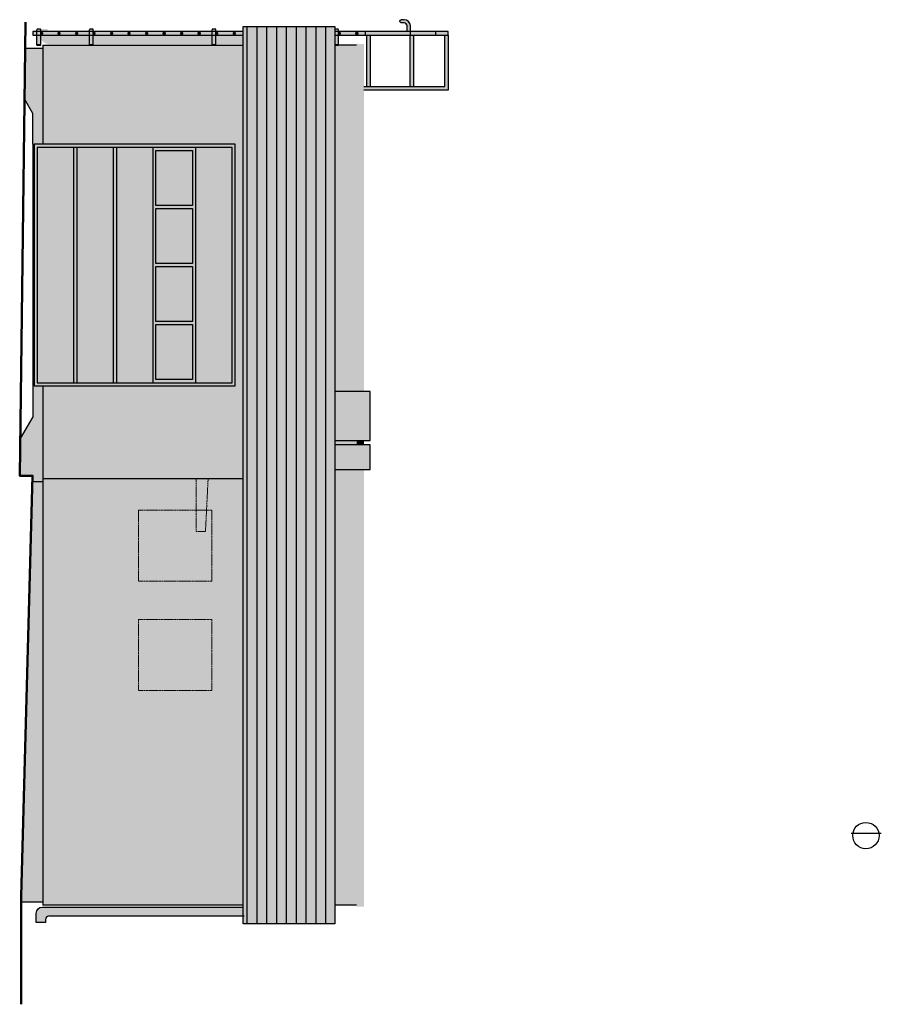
# Model space of a CAD drawing. Header units: centimetres. Extents: x 25511 to 42070, y 833 to 13367.
# Tile 2 of 59: x 27698 to 29090, y 4238 to 5829. Entities that reach past the tile are written whole.
import ezdxf

# ---------------------------------------------------------------- set-up
doc = ezdxf.new("R2010")
doc.units = ezdxf.units.CM
doc.header["$LTSCALE"] = 0.1
doc.set_wipeout_variables(frame=1)
doc.linetypes.add('DASHED2', pattern=[9.525, 6.35, -3.175])
doc.layers.add('A-ELEWACJE', color=253, linetype='Continuous')
doc.layers.add('A-Elewacje_wypełnienia', color=253, linetype='Continuous')
doc.layers.add('A-Wyburzenia', color=253, linetype='DASHED2', lineweight=0)
doc.layers.add('Elospr', color=32, linetype='Continuous', lineweight=30)

# ---------------------------------------------------------------- blocks, each defined once
blk = doc.blocks.new('*U261')
for p, q in [((-11, 0), (11, 0)), ((-14, -25), (-14, -3)), ((11, -28), (-11, -28)), ((14, -3), (14, -25)), ((189, -311), (-59.5, -311)), ((-14, -308), (-14, -286)), ((-11, -283), (11, -283)), ((11, -311), (-11, -311)), ((14, -286), (14, -308)), ((184, -311), (184, -371)), ((189, -371), (189, -311)), ((-69.5, -321), (-69.5, -361)), ((189, -371), (-59.5, -371)), ((-14, -591), (-14, -569)), ((-11, -566), (11, -566)), ((11, -594), (-11, -594)), ((14, -569), (14, -591)), ((-14, -874), (-14, -852)), ((-11, -849), (11, -849)), ((11, -877), (-11, -877)), ((14, -852), (14, -874)), ((-14, -1157), (-14, -1135)), ((-11, -1132), (11, -1132)), ((11, -1160), (-11, -1160)), ((14, -1135), (14, -1157)), ((-14, -1440), (-14, -1418)), ((-11, -1415), (11, -1415)), ((14, -1418), (14, -1440)), ((11, -1443), (-11, -1443)), ((-14, -1723), (-14, -1701)), ((-11, -1698), (11, -1698)), ((11, -1726), (-11, -1726)), ((14, -1701), (14, -1723)), ((-14, -2006), (-14, -1984)), ((-11, -1981), (11, -1981)), ((11, -2009), (-11, -2009)), ((14, -1984), (14, -2006)), ((-69.5, -2302), (-69.5, -2342)), ((189, -2292), (-59.5, -2292)), ((189, -2352), (-59.5, -2352)), ((-14, -2289), (-14, -2267)), ((-11, -2264), (11, -2264)), ((11, -2292), (-11, -2292)), ((14, -2267), (14, -2289)), ((184, -2292), (184, -2352)), ((189, -2352), (189, -2292)), ((-14, -2572), (-14, -2550)), ((-11, -2547), (11, -2547)), ((11, -2575), (-11, -2575)), ((14, -2550), (14, -2572)), ((-14, -2855), (-14, -2833)), ((-11, -2830), (11, -2830)), ((11, -2858), (-11, -2858)), ((14, -2833), (14, -2855)), ((-14, -3138), (-14, -3116)), ((-11, -3113), (11, -3113)), ((11, -3141), (-11, -3141)), ((14, -3116), (14, -3138)), ((-14, -3421), (-14, -3399)), ((-11, -3396), (11, -3396)), ((11, -3424), (-11, -3424)), ((14, -3399), (14, -3421)), ((-14, -3704), (-14, -3682)), ((-11, -3679), (11, -3679)), ((11, -3707), (-11, -3707)), ((14, -3682), (14, -3704)), ((-14, -3987), (-14, -3965)), ((-11, -3962), (11, -3962)), ((14, -3965), (14, -3987)), ((11, -3990), (-11, -3990)), ((-69.5, -4283), (-69.5, -4323)), ((189, -4273), (-59.5, -4273)), ((-14, -4270), (-14, -4248)), ((-11, -4245), (11, -4245)), ((11, -4273), (-11, -4273)), ((14, -4248), (14, -4270)), ((184, -4273), (184, -4333)), ((189, -4333), (189, -4273)), ((189, -4333), (-59.5, -4333)), ((-14, -4553), (-14, -4531)), ((-11, -4528), (11, -4528)), ((11, -4556), (-11, -4556)), ((14, -4531), (14, -4553)), ((-14, -4836), (-14, -4814)), ((-11, -4811), (11, -4811)), ((11, -4839), (-11, -4839)), ((14, -4814), (14, -4836)), ((-69.5, -5132), (-69.5, -5172)), ((189, -5122), (-59.5, -5122)), ((189, -5182), (-59.5, -5182)), ((-14, -5119), (-14, -5097)), ((-14, -5119), (-14, -5097)), ((-11, -5094), (11, -5094)), ((-11, -5094), (11, -5094)), ((11, -5122), (-11, -5122)), ((11, -5122), (-11, -5122)), ((14, -5097), (14, -5119)), ((14, -5097), (14, -5119)), ((184, -5122), (184, -5182)), ((189, -5182), (189, -5122))]:
    blk.add_line(p, q)
blk.add_lwpolyline([(29, 1260), (-29, 1260), (-29, -580), (29, -580), (29, 1260)])
blk.add_lwpolyline([(-29, -5249.5), (29, -5249.5), (29, 127.5), (-29, 127.5)], close=True)
for centre, radius, start, end in [((-11, -3), 3, 90, 180), ((11, -3), 3, 360, 90), ((-11, -25), 3, 180, 270), ((11, -25), 3, 270, 0), ((-59.5, -321), 10, 90, 180), ((-11, -286), 3, 90, 180), ((-11, -308), 3, 180, 270), ((11, -286), 3, 0, 90), ((11, -308), 3, 270, 0), ((-59.5, -361), 10, 180, 270), ((-11, -569), 3, 90, 180), ((-11, -591), 3, 180, 270), ((11, -569), 3, 0, 90), ((11, -591), 3, 270, 0), ((-11, -852), 3, 90, 180), ((-11, -874), 3, 180, 270), ((11, -852), 3, 0, 90), ((11, -874), 3, 270, 0), ((-11, -1135), 3, 90, 180), ((-11, -1157), 3, 180, 270), ((11, -1135), 3, 0, 90), ((11, -1157), 3, 270, 0), ((-11, -1418), 3, 90, 180), ((11, -1418), 3, 0, 90), ((-11, -1440), 3, 180, 270), ((11, -1440), 3, 270, 0), ((-11, -1701), 3, 90, 180), ((-11, -1723), 3, 180, 270), ((11, -1701), 3, 0, 90), ((11, -1723), 3, 270, 0), ((-11, -1984), 3, 90, 180), ((-11, -2006), 3, 180, 270), ((11, -1984), 3, 0, 90), ((11, -2006), 3, 270, 0), ((-59.5, -2302), 10, 90, 180), ((-59.5, -2342), 10, 180, 270), ((-11, -2267), 3, 90, 180), ((-11, -2289), 3, 180, 270), ((11, -2267), 3, 0, 90), ((11, -2289), 3, 270, 0), ((-11, -2550), 3, 90, 180), ((-11, -2572), 3, 180, 270), ((11, -2550), 3, 0, 90), ((11, -2572), 3, 270, 0), ((-11, -2833), 3, 90, 180), ((-11, -2855), 3, 180, 270), ((11, -2833), 3, 0, 90), ((11, -2855), 3, 270, 0), ((-11, -3116), 3, 90, 180), ((-11, -3138), 3, 180, 270), ((11, -3116), 3, 0, 90), ((11, -3138), 3, 270, 0), ((-11, -3399), 3, 90, 180), ((-11, -3421), 3, 180, 270), ((11, -3399), 3, 0, 90), ((11, -3421), 3, 270, 0), ((-11, -3682), 3, 90, 180), ((-11, -3704), 3, 180, 270), ((11, -3682), 3, 0, 90), ((11, -3704), 3, 270, 0), ((-11, -3965), 3, 90, 180), ((11, -3965), 3, 0, 90), ((-11, -3987), 3, 180, 270), ((11, -3987), 3, 270, 0), ((-59.5, -4283), 10, 90, 180), ((-11, -4248), 3, 90, 180), ((-11, -4270), 3, 180, 270), ((11, -4248), 3, 0, 90), ((11, -4270), 3, 270, 0), ((-59.5, -4323), 10, 180, 270), ((-11, -4531), 3, 90, 180), ((-11, -4553), 3, 180, 270), ((11, -4531), 3, 0, 90), ((11, -4553), 3, 270, 0), ((-11, -4814), 3, 90, 180), ((-11, -4836), 3, 180, 270), ((11, -4814), 3, 0, 90), ((11, -4836), 3, 270, 0), ((-59.5, -5132), 10, 90, 180), ((-59.5, -5172), 10, 180, 270), ((-11, -5097), 3, 90, 180), ((-11, -5097), 3, 90, 180), ((-11, -5119), 3, 180, 270), ((-11, -5119), 3, 180, 270), ((11, -5097), 3, 0, 90), ((11, -5097), 3, 0, 90), ((11, -5119), 3, 270, 0), ((11, -5119), 3, 270, 0)]:
    blk.add_arc(centre, radius, start, end)
blk = doc.blocks.new('A$7E831C72303A3')
for p, q in [((-5.8, 0), (-94.5, 0)), ((-94.5, 0), (-94.5, -136.3)), ((-88.7, -136.3), (-88.7, -5.8)), ((-88.7, -5.8), (-5.8, -5.8)), ((-5.8, -56), (-88.7, -56)), ((-88.7, -61.8), (-5.8, -61.8)), ((-5.8, -126), (-88.7, -126)), ((-88.7, -131.8), (-5.8, -131.8))]:
    blk.add_line(p, q)

msp = doc.modelspace()

# ---------------------------------------------------------------- hatches: boundary and pattern name
at = {"layer": 'A-Elewacje_wypełnienia', "true_color": 0x383e42, "transparency": 33554636}
h = msp.add_hatch(color=250, dxfattribs=at)
h.dxf.hatch_style = 1
h.paths.add_polyline_path([(28313.714, 5828.364), (28314.542, 5828.604), (28319.542, 5828.604, -0.38916643), (28329.542, 5818.604), (28329.542, 5809.404), (28324.542, 5809.404), (28324.542, 5818.479, 0.3796571), (28319.417, 5823.604), (28314.542, 5823.604), (28313.714, 5823.845)])
h.paths.add_polyline_path([(28207.392, 5809.404), (28207.392, 5812.454, -0.41421356), (28208.392, 5813.454), (28212.392, 5813.454, -0.41421356), (28213.392, 5812.454), (28213.392, 5809.404)])
h.paths.add_polyline_path([(28009.292, 5809.404), (28009.292, 5812.454, -0.41421356), (28010.292, 5813.454), (28014.292, 5813.454, -0.41421356), (28015.292, 5812.454), (28015.292, 5809.404)])
h = msp.add_hatch(color=250, dxfattribs=at)
h.dxf.hatch_style = 1
h.paths.add_polyline_path([(28390.814, 5803.604), (28390.814, 5714.918), (28254.542, 5714.918), (28254.542, 5720.718), (28385.014, 5720.718), (28385.014, 5803.604)])
h.paths.add_polyline_path([(28386.714, 5809.4), (28390.814, 5809.4), (28390.814, 5803.604), (28370.492, 5803.604), (28370.492, 5809.4), (28380.714, 5809.4)])
h.paths.add_polyline_path([(28346.794, 5809.4), (28370.492, 5809.4), (28370.492, 5803.604), (28329.542, 5803.604), (28329.542, 5803.604), (28329.542, 5809.4)])
h.paths.add_polyline_path([(28334.814, 5720.718), (28329.014, 5720.718), (28329.014, 5803.604), (28334.814, 5803.604)])
h.paths.add_polyline_path([(28309.714, 5809.4), (28329.542, 5809.4), (28329.542, 5803.604), (28257.242, 5803.705), (28257.242, 5809.4), (28303.714, 5809.4)])
h.paths.add_polyline_path([(28264.814, 5720.718), (28259.014, 5720.718), (28259.014, 5803.604), (28264.814, 5803.604)])
h.paths.add_polyline_path([(28232.714, 5809.4), (28257.242, 5809.4), (28257.242, 5803.604), (28213.392, 5803.604), (28213.392, 5805.404, 0.41421356), (28213.692, 5805.104), (28215.892, 5805.104, 0.41421356), (28216.192, 5805.404), (28216.192, 5807.604, 0.41421356), (28215.892, 5807.904), (28213.692, 5807.904, 0.41421356), (28213.392, 5807.604), (28213.392, 5809.4), (28226.714, 5809.4)])
h.paths.add_polyline_path([(28244.492, 5805.404, -0.41421356), (28244.192, 5805.104), (28241.992, 5805.104, -0.41421356), (28241.692, 5805.404), (28241.692, 5807.604, -0.41421356), (28241.992, 5807.904), (28244.192, 5807.904, -0.41421356), (28244.492, 5807.604)], flags=16)
h.paths.add_polyline_path([(28244.492, 5807.604), (28244.492, 5805.404, -0.41421356), (28244.192, 5805.104), (28241.992, 5805.104, -0.41421356), (28241.692, 5805.404), (28241.692, 5807.604, -0.41421356), (28241.992, 5807.904), (28244.192, 5807.904, -0.41421356)])
h.paths.add_polyline_path([(28213.692, 5807.904), (28215.892, 5807.904, -0.41421356), (28216.192, 5807.604), (28216.192, 5805.404, -0.41421356), (28215.892, 5805.104), (28213.692, 5805.104, -0.41421356), (28213.392, 5805.404), (28213.392, 5807.604, -0.41421356)])
h.paths.add_polyline_path([(28213.392, 5809.4), (28213.392, 5807.604), (28213.392, 5805.404), (28213.392, 5803.604), (28207.392, 5803.604), (28207.392, 5809.4)])
h.paths.add_polyline_path([(28207.392, 5788.102), (28207.392, 5803.604), (28213.392, 5803.604), (28213.392, 5788.102)])
h.paths.add_polyline_path([(28206.814, 5809.4), (28206.814, 5803.604), (28186.492, 5803.604), (28186.492, 5805.104), (28187.592, 5805.104, 0.41421356), (28187.892, 5805.404), (28187.892, 5807.604, 0.41421356), (28187.592, 5807.904), (28186.492, 5807.904), (28186.492, 5809.4)])
h.paths.add_polyline_path([(28207.392, 5809.4), (28207.392, 5803.604), (28206.814, 5803.604), (28206.814, 5809.4)])
h.paths.add_polyline_path([(27974.137, 5809.4), (28155.714, 5809.4), (28186.492, 5809.4), (28186.492, 5807.904), (28185.392, 5807.904, 0.41421356), (28185.092, 5807.604), (28185.092, 5805.404, 0.41421356), (28185.392, 5805.104), (28186.492, 5805.104), (28186.492, 5803.604), (27719.542, 5803.604), (27719.542, 5809.404), (27974.137, 5809.404)])
h.paths.add_polyline_path([(28159.292, 5805.104, 0.41421356), (28159.592, 5805.404), (28159.592, 5807.604, 0.41421356), (28159.292, 5807.904), (28157.092, 5807.904, 0.41421356), (28156.792, 5807.604), (28156.792, 5805.404, 0.41421356), (28157.092, 5805.104)], flags=16)
h.paths.add_polyline_path([(28074.392, 5805.104, 0.41421356), (28074.692, 5805.404), (28074.692, 5807.604, 0.41421356), (28074.392, 5807.904), (28072.192, 5807.904, 0.41421356), (28071.892, 5807.604), (28071.892, 5805.404, 0.41421356), (28072.192, 5805.104)], flags=16)
h.paths.add_polyline_path([(28130.992, 5805.104, 0.41421356), (28131.292, 5805.404), (28131.292, 5807.604, 0.41421356), (28130.992, 5807.904), (28128.792, 5807.904, 0.41421356), (28128.492, 5807.604), (28128.492, 5805.404, 0.41421356), (28128.792, 5805.104)], flags=16)
h.paths.add_polyline_path([(28102.692, 5805.104, 0.41421356), (28102.992, 5805.404), (28102.992, 5807.604, 0.41421356), (28102.692, 5807.904), (28100.492, 5807.904, 0.41421356), (28100.192, 5807.604), (28100.192, 5805.404, 0.41421356), (28100.492, 5805.104)], flags=16)
h.paths.add_polyline_path([(28046.092, 5805.104, 0.41421356), (28046.392, 5805.404), (28046.392, 5807.604, 0.41421356), (28046.092, 5807.904), (28043.892, 5807.904, 0.41421356), (28043.592, 5807.604), (28043.592, 5805.404, 0.41421356), (28043.892, 5805.104)], flags=16)
h.paths.add_polyline_path([(28186.492, 5805.104), (28185.392, 5805.104, -0.41421356), (28185.092, 5805.404), (28185.092, 5807.604, -0.41421356), (28185.392, 5807.904), (28186.492, 5807.904)])
h.paths.add_polyline_path([(28186.492, 5805.104), (28186.492, 5807.904), (28187.592, 5807.904, -0.41421356), (28187.892, 5807.604), (28187.892, 5805.404, -0.41421356), (28187.592, 5805.104)])
h.paths.add_polyline_path([(28159.292, 5805.104), (28157.092, 5805.104, -0.41421356), (28156.792, 5805.404), (28156.792, 5807.604, -0.41421356), (28157.092, 5807.904), (28159.292, 5807.904, -0.41421356), (28159.592, 5807.604), (28159.592, 5805.404, -0.41421356)])
h.paths.add_polyline_path([(28130.992, 5805.104), (28128.792, 5805.104, -0.41421356), (28128.492, 5805.404), (28128.492, 5807.604, -0.41421356), (28128.792, 5807.904), (28130.992, 5807.904, -0.41421356), (28131.292, 5807.604), (28131.292, 5805.404, -0.41421356)])
h.paths.add_polyline_path([(28102.692, 5805.104), (28100.492, 5805.104, -0.41421356), (28100.192, 5805.404), (28100.192, 5807.604, -0.41421356), (28100.492, 5807.904), (28102.692, 5807.904, -0.41421356), (28102.992, 5807.604), (28102.992, 5805.404, -0.41421356)])
h.paths.add_polyline_path([(28074.392, 5805.104), (28072.192, 5805.104, -0.41421356), (28071.892, 5805.404), (28071.892, 5807.604, -0.41421356), (28072.192, 5807.904), (28074.392, 5807.904, -0.41421356), (28074.692, 5807.604), (28074.692, 5805.404, -0.41421356)])
h.paths.add_polyline_path([(28046.092, 5805.104), (28043.892, 5805.104, -0.41421356), (28043.592, 5805.404), (28043.592, 5807.604, -0.41421356), (28043.892, 5807.904), (28046.092, 5807.904, -0.41421356), (28046.392, 5807.604), (28046.392, 5805.404, -0.41421356)])
h.paths.add_polyline_path([(28009.292, 5788.102), (28009.292, 5803.604), (28015.292, 5803.604), (28015.292, 5788.102)])
h.paths.add_polyline_path([(28009.292, 5787.604), (28009.292, 5788.102), (28015.292, 5788.102), (28015.292, 5787.604)])
h.paths.add_polyline_path([(27726.292, 5788.102), (27726.292, 5803.604), (27732.292, 5803.604), (27732.292, 5788.102)])
h.paths.add_polyline_path([(27726.292, 5809.404), (27726.292, 5812.454, -0.41421356), (27727.292, 5813.454), (27731.292, 5813.454, -0.41421356), (27732.292, 5812.454), (27732.292, 5809.404)])
h.paths.add_polyline_path([(27726.292, 5787.604), (27726.292, 5788.102), (27732.292, 5788.102), (27732.292, 5787.604)])
h.paths.add_polyline_path([(27817.192, 5803.604), (27817.192, 5788.102), (27811.192, 5788.102), (27811.192, 5803.604)])
h.paths.add_polyline_path([(27817.192, 5812.454), (27817.192, 5809.404), (27811.192, 5809.404), (27811.192, 5812.454, -0.41421356), (27812.192, 5813.454), (27816.192, 5813.454, -0.41421356)])
h.paths.add_polyline_path([(27811.192, 5787.604), (27811.192, 5788.102), (27817.192, 5788.102), (27817.192, 5787.604)])
h.paths.add_polyline_path([(28207.392, 5787.604), (28207.392, 5788.102), (28213.392, 5788.102), (28213.392, 5787.604)])
h = msp.add_hatch(color=250, dxfattribs=at)
h.dxf.hatch_style = 1
h.paths.add_polyline_path([(27743.694, 5813.604), (27728.694, 5813.604), (27728.694, 5813.454), (27731.442, 5813.454, -0.41421356), (27732.442, 5812.454), (27732.442, 5809.404), (27743.694, 5809.404)])
h.paths.add_polyline_path([(27743.694, 5809.404), (27732.442, 5809.404), (27732.442, 5807.604, -0.41421356), (27732.742, 5807.904), (27734.942, 5807.904, -0.41421356), (27735.242, 5807.604), (27735.242, 5805.404, -0.41421356), (27734.942, 5805.104), (27732.742, 5805.104, -0.41421356), (27732.442, 5805.404), (27732.442, 5803.604), (27748.694, 5803.604), (27748.694, 5803.604, -0.41421356), (27743.694, 5808.604)])
h.paths.add_polyline_path([(27732.442, 5809.404), (27728.694, 5809.404), (27728.694, 5808.604, 0.06325619), (27729.329, 5803.604), (27732.442, 5803.604), (27732.442, 5805.404), (27732.442, 5807.604)])
h.paths.add_polyline_path([(27728.694, 5813.454), (27728.694, 5809.404), (27732.442, 5809.404), (27732.442, 5812.454, 0.41421356), (27731.442, 5813.454)])
h.paths.add_polyline_path([(27734.942, 5807.904), (27732.742, 5807.904, 0.41421356), (27732.442, 5807.604), (27732.442, 5805.404, 0.41421356), (27732.742, 5805.104), (27734.942, 5805.104, 0.41421356), (27735.242, 5805.404), (27735.242, 5807.604, 0.41421356)])
h.paths.add_polyline_path([(27729.329, 5803.604, 0.09264724), (27732.442, 5796.948), (27732.442, 5803.604)])
h.paths.add_polyline_path([(27811.342, 5788.604), (27811.342, 5803.604), (27732.442, 5803.604), (27732.442, 5796.948, 0.24169128), (27748.694, 5788.604), (27748.694, 5788.604)])
h.paths.add_polyline_path([(27817.342, 5788.604), (27817.342, 5803.604), (27811.342, 5803.604), (27811.342, 5788.604)])
h.paths.add_polyline_path([(28009.442, 5803.604), (27817.342, 5803.604), (27817.342, 5788.604), (28009.442, 5788.604)])
h.paths.add_polyline_path([(28009.442, 5803.604), (28009.442, 5788.604), (28015.442, 5788.604), (28015.442, 5803.604)])
h.paths.add_polyline_path([(28059.542, 5788.604), (28059.542, 5803.604), (28015.442, 5803.604), (28015.442, 5788.604)])
at = {"layer": 'A-Elewacje_wypełnienia', "true_color": 0x383e42}
h = msp.add_hatch(color=250, dxfattribs=at)
h.dxf.hatch_style = 1
h.paths.add_polyline_path([(28242.542, 5789.63), (28254.542, 5789.579), (28254.542, 5227.943), (28242.542, 5227.943)])
at = {"layer": 'A-Elewacje_wypełnienia', "true_color": 0x383e42, "transparency": 33554636}
h = msp.add_hatch(color=250, dxfattribs=at)
h.dxf.hatch_style = 1
h.paths.add_polyline_path([(27707.542, 5782.594), (27735.542, 5782.615), (27735.542, 5627.354), (27721.542, 5627.354), (27721.542, 5237.354), (27735.542, 5237.354), (27735.542, 5087.104), (27735.542, 4403.252), (27700.542, 4403.252), (27719.451, 5092.104), (27698.382, 5092.104), (27699.249, 5152.206), (27719.542, 5187.354), (27719.542, 5677.354), (27706.547, 5699.863)])
at = {"layer": 'A-Elewacje_wypełnienia', "transparency": 33554661}
h = msp.add_hatch(dxfattribs=at)
h.set_pattern_fill('AR-SAND', color=256, scale=0.25, angle=180, style=0)
h.set_pattern_definition([(217.5, (-754.693, 253.782), (0.4000078, -12.235331), [0, -9.652, 0, -10.795, 0, -10.31875]), (187.5, (-754.693, 253.782), (-11.238082, -17.9206275), [0, -5.207, 0, -8.6995, 0, -3.33375]), (147.5, (-746.882, 253.782), (-19.7748093, -0.0359296), [0, -3.175, 0, -11.43, 0, -14.9225]), (137.5, (-746.882, 253.782), (-19.088911, -5.573233), [0, -1.5875, 0, -7.493, 0, -8.5725])])
h.paths.add_polyline_path([(27707.542, 5782.594), (27735.542, 5782.615), (27735.542, 5627.354), (27721.542, 5627.354), (27721.542, 5237.354), (27735.542, 5237.354), (27735.542, 4403.252), (27700.542, 4403.252), (27719.268, 5092.104), (27698.565, 5092.104), (27699.249, 5152.206), (27719.542, 5187.354), (27719.542, 5677.354), (27706.547, 5699.863)])
at = {"layer": 'A-Elewacje_wypełnienia', "true_color": 0xf5f5f5, "transparency": 33554636}
h = msp.add_hatch(color=7, dxfattribs=at)
h.dxf.hatch_style = 1
h.paths.add_polyline_path([(27735.542, 5237.354), (27735.542, 5087.104), (28059.542, 5087.104), (28059.542, 5787.587), (27735.542, 5787.604), (27735.542, 5627.354), (28046.542, 5627.354), (28046.542, 5237.354)])
at = {"layer": 'A-Elewacje_wypełnienia'}
h = msp.add_hatch(color=253, dxfattribs=at)
h.dxf.hatch_style = 1
h.paths.add_polyline_path([(28242.542, 5227.943), (28242.542, 5714.918), (28242.542, 5787.604), (28213.542, 5787.604), (28207.542, 5787.604), (28207.542, 5227.943)])
at = {"layer": 'A-Elewacje_wypełnienia', "true_color": 0x383e42}
h = msp.add_hatch(color=250, dxfattribs=at)
h.dxf.hatch_style = 1
h.paths.add_polyline_path([(27721.542, 5237.354), (28046.542, 5237.354), (28046.542, 5627.354), (27721.542, 5627.354)])
h.paths.add_polyline_path([(27918.542, 5336.104), (27977.542, 5336.104), (27977.542, 5247.354), (27918.542, 5247.354)])
h.paths.add_polyline_path([(27918.542, 5429.854), (27977.542, 5429.854), (27977.542, 5341.104), (27918.542, 5341.104)])
h.paths.add_polyline_path([(27918.542, 5523.604), (27977.542, 5523.604), (27977.542, 5434.854), (27918.542, 5434.854)])
h.paths.add_polyline_path([(27918.542, 5617.354), (27977.542, 5617.354), (27977.542, 5528.604), (27918.542, 5528.604)])
at = {"layer": 'A-Elewacje_wypełnienia', "lineweight": -3}
h = msp.add_hatch(color=256, dxfattribs=at)
h.set_gradient(color1=(76, 114, 153), color2=(174, 215, 255), rotation=270, tint=1)
h.paths.add_polyline_path([(27918.542, 5617.354), (27977.542, 5617.354), (27977.542, 5528.604), (27918.542, 5528.604)])
h = msp.add_hatch(color=256, dxfattribs=at)
h.set_gradient(color1=(76, 114, 153), color2=(174, 215, 255), rotation=270, tint=1)
h.paths.add_polyline_path([(27918.542, 5523.604), (27977.542, 5523.604), (27977.542, 5434.854), (27918.542, 5434.854)])
h = msp.add_hatch(color=256, dxfattribs=at)
h.set_gradient(color1=(76, 114, 153), color2=(174, 215, 255), rotation=270, tint=1)
h.paths.add_polyline_path([(27918.542, 5429.854), (27977.542, 5429.854), (27977.542, 5341.104), (27918.542, 5341.104)])
h = msp.add_hatch(color=256, dxfattribs=at)
h.set_gradient(color1=(76, 114, 153), color2=(174, 215, 255), rotation=270, tint=1)
h.paths.add_polyline_path([(27918.542, 5336.104), (27977.542, 5336.104), (27977.542, 5247.354), (27918.542, 5247.354)])
at = {"layer": 'A-Elewacje_wypełnienia', "true_color": 0x383e42, "transparency": 33554636}
h = msp.add_hatch(color=250, dxfattribs=at)
h.dxf.hatch_style = 1
h.paths.add_polyline_path([(28264.542, 5148.963), (28264.542, 5227.943), (28207.542, 5227.943), (28207.542, 5148.963)])
h.paths.add_polyline_path([(28264.542, 5102.104), (28264.542, 5141.846), (28207.542, 5141.846), (28207.542, 5102.236)])
at = {"layer": 'A-Elewacje_wypełnienia'}
h = msp.add_hatch(color=253, dxfattribs=at)
h.dxf.hatch_style = 1
h.paths.add_polyline_path([(28207.542, 5149.014), (28242.542, 5148.963), (28242.542, 5141.846), (28207.542, 5141.846)])
at = {"layer": 'A-Elewacje_wypełnienia', "true_color": 0x383e42}
h = msp.add_hatch(color=250, dxfattribs=at)
h.dxf.hatch_style = 1
h.paths.add_polyline_path([(28242.542, 5149.014), (28254.542, 5148.963), (28254.542, 5141.846), (28242.542, 5141.846)])
at = {"layer": 'A-Elewacje_wypełnienia'}
h = msp.add_hatch(color=253, dxfattribs=at)
h.dxf.hatch_style = 1
h.paths.add_polyline_path([(28242.542, 4985.042), (28242.542, 5102.101), (28254.542, 5102.128), (28207.542, 5102.236), (28207.542, 4984.987)])
h.paths.add_polyline_path([(28242.542, 4769.96), (28242.542, 4985.042), (28207.542, 4984.987), (28207.542, 4769.905)])
h.paths.add_polyline_path([(28242.542, 4398.252), (28242.542, 4769.96), (28207.542, 4769.905), (28207.542, 4398.252), (28254.542, 4398.252)])
h.paths.add_polyline_path([(28349.94, 4972.023), (28349.94, 4829.167), (28282.273, 4829.167), (28282.273, 4972.023)], flags=9)
h.paths.add_polyline_path([(28350.19, 4756.941), (28350.19, 4614.085), (28282.523, 4614.085), (28282.523, 4756.941)], flags=9)
at = {"layer": 'A-Elewacje_wypełnienia', "true_color": 0x383e42}
h = msp.add_hatch(color=250, dxfattribs=at)
h.dxf.hatch_style = 1
h.paths.add_polyline_path([(28242.542, 5102.155), (28254.542, 5102.104), (28254.542, 4396.252), (28242.542, 4396.252)])
at = {"layer": 'A-Elewacje_wypełnienia', "true_color": 0xf5f5f5, "transparency": 33554636}
h = msp.add_hatch(color=7, dxfattribs=at)
h.dxf.hatch_style = 1
h.paths.add_polyline_path([(27735.542, 5087.104), (28059.542, 5087.104), (28059.542, 4398.252), (27735.542, 4398.252)])
at = {"layer": 'A-Elewacje_wypełnienia', "true_color": 0x383e42, "transparency": 33554636}
h = msp.add_hatch(color=250, dxfattribs=at)
h.dxf.hatch_style = 1
h.paths.add_polyline_path([(27735.042, 4395.252, 0.41421356), (27725.042, 4385.252), (27725.042, 4370.582), (27740.042, 4370.582), (27740.042, 4375.582, -0.41421356), (27745.042, 4380.582), (28059.542, 4380.582), (28059.542, 4395.252)])

# ---------------------------------------------------------------- linework, layer by layer
at = {"layer": 'A-ELEWACJE', "color": 1, "lineweight": 50}
msp.add_lwpolyline([(27700.542, 4238.352), (27700.542, 4412.836), (27719.085, 5092.104), (27698.382, 5092.104), (27707.542, 5824.562)], dxfattribs=at)
at = {"layer": 'A-ELEWACJE'}
for points in [[(28254.542, 5803.709), (28329.542, 5803.604), (28329.542, 5818.604, 0.38916643), (28319.542, 5828.604), (28314.542, 5828.604)], [(28324.542, 5809.404), (28324.542, 5818.479, 0.3796571), (28319.417, 5823.604), (28314.542, 5823.604, -0.89535553), (28314.542, 5828.604)]]:
    msp.add_lwpolyline(points, format="xyb", dxfattribs=at)
for points in [[(28390.814, 5803.604), (28390.814, 5809.404), (28206.814, 5809.404), (28206.814, 5803.604), (28390.814, 5803.604)], [(27707.542, 5782.583), (27735.542, 5782.583)], [(27735.542, 5787.626), (27735.542, 5627.354)], [(27719.542, 5627.354), (27719.542, 5677.354), (27706.005, 5700.802)], [(27719.542, 5627.354), (27719.542, 5187.354), (27699.189, 5152.102)], [(27785.542, 5622.354), (27785.542, 5242.354)], [(27790.542, 5622.354), (27790.542, 5242.354)], [(27849.542, 5622.354), (27849.542, 5242.354)], [(27854.542, 5622.354), (27854.542, 5242.354)], [(27913.542, 5622.354), (27913.542, 5242.354)], [(27982.542, 5622.354), (27982.542, 5242.354)], [(27735.542, 5237.354), (27735.542, 4398.252)], [(27735.542, 5082.104), (27718.812, 5082.104)], [(28059.542, 5057.104), (28207.542, 5057.104)], [(27735.542, 4403.252), (27700.542, 4403.252)]]:
    msp.add_lwpolyline(points, dxfattribs=at)
for points in [[(28046.542, 5627.354), (27721.542, 5627.354), (27721.542, 5237.354), (28046.542, 5237.354)], [(28041.542, 5622.354), (27726.542, 5622.354), (27726.542, 5242.354), (28041.542, 5242.354)], [(27918.542, 5617.354), (27977.542, 5617.354), (27977.542, 5528.604), (27918.542, 5528.604)], [(27918.542, 5523.604), (27977.542, 5523.604), (27977.542, 5434.854), (27918.542, 5434.854)], [(27918.542, 5429.854), (27977.542, 5429.854), (27977.542, 5341.104), (27918.542, 5341.104)], [(27918.542, 5336.104), (27977.542, 5336.104), (27977.542, 5247.354), (27918.542, 5247.354)]]:
    msp.add_lwpolyline(points, close=True, dxfattribs=at)
at = {"layer": 'A-Wyburzenia', "ltscale": 2}
for points in [[(27983.542, 5002.104), (27998.542, 5002.104), (28002.792, 5087.104), (27983.542, 5087.104)], [(27890.542, 5036.605), (28008.542, 5036.605), (28008.542, 4921.607), (27890.542, 4921.607)], [(27890.542, 4860.104), (28008.542, 4860.104), (28008.542, 4745.106), (27890.542, 4745.106)]]:
    msp.add_lwpolyline(points, close=True, dxfattribs=at)
at = {"layer": 'Elospr'}
msp.add_line((29041.74, 4514.753, 425.286), (29090.39, 4514.753, 425.286), dxfattribs=at)
msp.add_circle((29065.51, 4510.851, 425.286), 21.281, dxfattribs=at)

# ---------------------------------------------------------------- block references
at = {"layer": 'A-ELEWACJE', "xscale": 0.1, "yscale": 0.1, "zscale": 0.1, "rotation": 270}
msp.add_blockref('*U261', (28244.492, 5806.504), dxfattribs=at)
at = {"layer": 'A-ELEWACJE', "xscale": -1, "rotation": 270}
msp.add_blockref('A$7E831C72303A3', (28390.814, 5809.404), dxfattribs=at)

# ---------------------------------------------------------------- next in the draw order: wipeouts: each hides what was drawn before it
msp.add_wipeout([(28207.542, 5817.604), (28059.542, 5817.604), (28059.542, 4368.252), (28207.542, 4368.252)]).dxf.layer = 'A-ELEWACJE'

# ---------------------------------------------------------------- next in the draw order: hatches: boundary and pattern name
at = {"layer": 'A-Elewacje_wypełnienia', "true_color": 0x383e42}
h = msp.add_hatch(color=250, dxfattribs=at)
h.dxf.hatch_style = 1
h.paths.add_polyline_path([(28207.542, 5817.604), (28207.542, 4368.252), (28059.542, 4368.252), (28059.542, 5817.604)])
at = {"layer": 'A-Elewacje_wypełnienia'}
h = msp.add_hatch(dxfattribs=at)
h.set_pattern_fill('ANSI31', color=256, scale=5, angle=45)
h.set_pattern_definition([(90, (27716.879, 36152.488), (-15.875, 5e-15), [])])
h.paths.add_polyline_path([(28207.542, 5817.604), (28207.542, 4368.252), (28059.542, 4368.252), (28059.542, 5817.604)])

# ---------------------------------------------------------------- next in the draw order: linework, layer by layer
at = {"layer": 'A-ELEWACJE'}
for points in [[(28059.542, 5817.604), (28207.542, 5817.604), (28207.542, 4368.252), (28059.542, 4368.252)], [(28264.542, 5227.943), (28207.542, 5227.943), (28207.542, 5148.963), (28264.542, 5148.963)], [(28264.542, 5141.846), (28207.542, 5141.846), (28207.542, 5102.236), (28264.542, 5102.173)]]:
    msp.add_lwpolyline(points, close=True, dxfattribs=at)
for points in [[(27735.542, 5787.604), (28059.542, 5787.604)], [(28242.542, 5787.604), (28207.392, 5787.604)], [(28059.542, 5087.104), (27735.542, 5087.104)], [(28059.542, 4398.252), (27735.542, 4398.252)], [(28242.542, 4398.252), (28207.542, 4398.252)]]:
    msp.add_lwpolyline(points, dxfattribs=at)
msp.add_lwpolyline([(28061.042, 4380.582), (27745.042, 4380.582, 0.41421356), (27740.042, 4375.582), (27740.042, 4370.582), (27725.042, 4370.582), (27725.042, 4385.252, -0.41421356), (27735.042, 4395.252), (28059.542, 4395.252)], format="xyb", dxfattribs=at)

doc.saveas('drawing.dxf')
